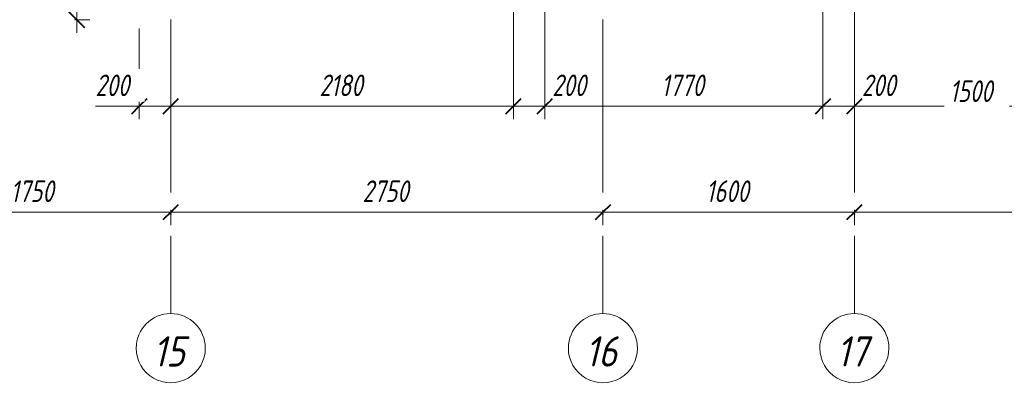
# Model space of a CAD drawing. Header units: millimetres. Extents: x 25602 to 56438, y 6682 to 19066.
# Tile 9 of 15: x 46289 to 52554, y 6682 to 9000. Entities that reach past the tile are written whole.
import ezdxf

# ---------------------------------------------------------------- set-up
doc = ezdxf.new("R2010")
doc.units = ezdxf.units.MM
doc.linetypes.add('ADSK_Линия сетки', pattern=[1375, 1100, -137.5, 0, -137.5])
for name, color, linetype, lineweight in [('A-____-____-DIMS', 211, 'Continuous', 9), ('A-____-____-DIMS-55', 211, 'Continuous', 9), ('S-GRID-____-IDEN', 1, 'Continuous', 20), ('S-GRID-____-OTLN', 1, 'Continuous', 9)]:
    doc.layers.add(name, color=color, linetype=linetype, lineweight=lineweight)
doc.styles.add('GOST Common_I', font='GOST Common Italic.ttf', dxfattribs={"width": 0.9, "height": 192.5})
doc.styles.add('GOST Common_I_1', font='GOST Common Italic.ttf', dxfattribs={"width": 0.8, "height": 137.5})
doc.dimstyles.new('ADSK_Округление_5мм__Узкий_', dxfattribs={"dimscale": 304.8, "dimtxt": 0.453694, "dimasz": 0.324803, "dimexe": 0.270669, "dimexo": 0.000592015, "dimgap": 0.072178, "dimtad": 1, "dimdec": 0, "dimlfac": 304.8, "dimrnd": 5, "dimdsep": 46, "dimtxsty": 'GOST Common_I_1', "dimblk1": 'OBLIQUE', "dimblk2": 'OBLIQUE', "dimsah": 1, "dimcen": 0.09, "dimdle": 0.270669, "dimazin": 0, "dimtfac": 1, "dimtdec": 4, "dimtix": 1, "dimtmove": 1, "dimatfit": 3, "dimfxl": 1, "dimtvp": 1, "dimtfill": 1, "dimtolj": 1, "dimtzin": 0, "dimlwd": 20, "dimlwe": 20, "dimarcsym": 2})
doc.dimstyles.new('ADSK_Округление_5мм__Узкий__1', dxfattribs={"dimscale": 304.8, "dimtxt": 0.453694, "dimasz": 0.324803, "dimexe": 0.270669, "dimexo": 0.000592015, "dimgap": 0.072178, "dimtad": 1, "dimdec": 0, "dimlfac": 304.8, "dimrnd": 5, "dimdsep": 46, "dimtxsty": 'GOST Common_I_1', "dimblk1": 'OBLIQUE', "dimblk2": 'OBLIQUE', "dimsah": 1, "dimcen": 0.09, "dimdle": 0.270669, "dimazin": 0, "dimtfac": 1, "dimtdec": 4, "dimtix": 1, "dimtmove": 0, "dimatfit": 3, "dimfxl": 1, "dimtvp": 1, "dimtfill": 1, "dimtolj": 1, "dimtzin": 0, "dimlwd": 20, "dimlwe": 20, "dimarcsym": 2})
doc.dimstyles.new('ADSK_Округление_5мм__Узкий__2', dxfattribs={"dimscale": 304.8, "dimtxt": 0.453694, "dimasz": 0.324803, "dimexe": 0.270669, "dimexo": 0.000592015, "dimgap": 0.072178, "dimtad": 1, "dimdec": 0, "dimlfac": 304.8, "dimrnd": 5, "dimdsep": 46, "dimtxsty": 'GOST Common_I_1', "dimblk1": 'OBLIQUE', "dimblk2": 'OBLIQUE', "dimsah": 1, "dimcen": 0.09, "dimdle": 0.270669, "dimazin": 0, "dimtfac": 1, "dimtdec": 4, "dimtix": 1, "dimtmove": 2, "dimatfit": 3, "dimfxl": 1, "dimtvp": 1, "dimtfill": 1, "dimtolj": 1, "dimtzin": 0, "dimlwd": 20, "dimlwe": 20, "dimarcsym": 2})

# ---------------------------------------------------------------- blocks, each defined once
blk = doc.blocks.new('Ось сетки - Круг_Ø8 мм-6408-КЖ1_ПЭ_ВЭ8_Опалубка_Стены')
at = {"layer": 'S-GRID-____-IDEN'}
for start, end in [(90, 270), (270, 90)]:
    blk.add_arc((25822.1, 9000), 220, start, end, dxfattribs=at)
blk = doc.blocks.new('DIMBLOCK9-КЖ1_ПЭ_ВЭ8_Опалубка_Стены')
at = {"layer": 'A-____-____-DIMS-55', "lineweight": 40}
for p, q in [((45500, 7776.5), (45450.5, 7727)), ((45500, 7776.5), (45549.5, 7826)), ((47250, 7776.5), (47200.5, 7727)), ((47250, 7776.5), (47299.5, 7826))]:
    blk.add_line(p, q, dxfattribs=at)
at = {"layer": 'A-____-____-DIMS-55', "lineweight": 20}
for p, q in [((45500, 7776.5), (45500, 7791.5)), ((45500, 7776.5), (47250, 7776.5)), ((45500, 7776.5), (45500, 7694)), ((47250, 7776.5), (47250, 7791.5)), ((47250, 7776.5), (47250, 7694))]:
    blk.add_line(p, q, dxfattribs=at)
at = {"layer": 'A-____-____-DIMS-55', "color": 0, "lineweight": 20, "insert": (46230.9, 7978.2), "char_height": 137.5, "width": 345.949, "attachment_point": 1, "line_spacing_factor": 1.022761, "style": 'GOST Common_I_1', "bg_fill": 3, "box_fill_scale": 1.25, "bg_fill_color": 256, "bg_fill_true_color": 13158600, "bg_fill_transparency": 0}
blk.add_mtext('1750', dxfattribs=at)
blk = doc.blocks.new('_Oblique')
at = {"color": 0, "linetype": 'ByBlock', "lineweight": -2}
blk.add_line((-0.5, -0.5), (0.5, 0.5), dxfattribs=at)
blk = doc.blocks.new('DIMBLOCK10-КЖ1_ПЭ_ВЭ8_Опалубка_Стены')
at = {"layer": 'A-____-____-DIMS-55', "lineweight": 40}
for p, q in [((47250, 7776.5), (47200.5, 7727)), ((47250, 7776.5), (47299.5, 7826)), ((50000, 7776.5), (49950.5, 7727)), ((50000, 7776.5), (50049.5, 7826))]:
    blk.add_line(p, q, dxfattribs=at)
at = {"layer": 'A-____-____-DIMS-55', "lineweight": 20}
for p, q in [((47250, 7776.5), (47250, 7791.5)), ((47250, 7776.5), (50000, 7776.5)), ((47250, 7776.5), (47250, 7694)), ((50000, 7776.5), (50000, 7791.5)), ((50000, 7776.5), (50000, 7694))]:
    blk.add_line(p, q, dxfattribs=at)
at = {"layer": 'A-____-____-DIMS-55', "color": 0, "lineweight": 20, "insert": (48470.3, 7978.2), "char_height": 137.5, "width": 371.262, "attachment_point": 1, "line_spacing_factor": 1.022761, "style": 'GOST Common_I_1', "bg_fill": 3, "box_fill_scale": 1.25, "bg_fill_color": 256, "bg_fill_true_color": 13158600, "bg_fill_transparency": 0}
blk.add_mtext('2750', dxfattribs=at)
blk = doc.blocks.new('DIMBLOCK11-КЖ1_ПЭ_ВЭ8_Опалубка_Стены')
at = {"layer": 'A-____-____-DIMS-55', "lineweight": 40}
for p, q in [((50000, 7776.5), (49950.5, 7727)), ((50000, 7776.5), (50049.5, 7826)), ((51600, 7776.5), (51550.5, 7727)), ((51600, 7776.5), (51649.5, 7826))]:
    blk.add_line(p, q, dxfattribs=at)
at = {"layer": 'A-____-____-DIMS-55', "lineweight": 20}
for p, q in [((50000, 7776.5), (50000, 7791.5)), ((50000, 7776.5), (51600, 7776.5)), ((50000, 7776.5), (50000, 7694)), ((51600, 7776.5), (51600, 7791.5)), ((51600, 7776.5), (51600, 7694))]:
    blk.add_line(p, q, dxfattribs=at)
at = {"layer": 'A-____-____-DIMS-55', "color": 0, "lineweight": 20, "insert": (50655.9, 7978.2), "char_height": 137.5, "width": 345.949, "attachment_point": 1, "line_spacing_factor": 1.022761, "style": 'GOST Common_I_1', "bg_fill": 3, "box_fill_scale": 1.25, "bg_fill_color": 256, "bg_fill_true_color": 13158600, "bg_fill_transparency": 0}
blk.add_mtext('1600', dxfattribs=at)
blk = doc.blocks.new('DIMBLOCK12-КЖ1_ПЭ_ВЭ8_Опалубка_Стены')
at = {"layer": 'A-____-____-DIMS-55', "lineweight": 40}
for p, q in [((51600, 7776.5), (51550.5, 7727)), ((51600, 7776.5), (51649.5, 7826)), ((54200, 7776.5), (54150.5, 7727)), ((54200, 7776.5), (54249.5, 7826))]:
    blk.add_line(p, q, dxfattribs=at)
at = {"layer": 'A-____-____-DIMS-55', "lineweight": 20}
for p, q in [((51600, 7776.5), (51600, 7791.5)), ((51600, 7776.5), (54200, 7776.5)), ((51600, 7776.5), (51600, 7694)), ((54200, 7776.5), (54200, 7791.5)), ((54200, 7776.5), (54200, 7694))]:
    blk.add_line(p, q, dxfattribs=at)
at = {"layer": 'A-____-____-DIMS-55', "color": 0, "lineweight": 20, "insert": (52745.3, 7978.2), "char_height": 137.5, "width": 371.262, "attachment_point": 1, "line_spacing_factor": 1.022761, "style": 'GOST Common_I_1', "bg_fill": 3, "box_fill_scale": 1.25, "bg_fill_color": 256, "bg_fill_true_color": 13158600, "bg_fill_transparency": 0}
blk.add_mtext('2600', dxfattribs=at)
blk = doc.blocks.new('DIMBLOCK55-КЖ1_ПЭ_ВЭ8_Опалубка_Стены')
at = {"layer": 'A-____-____-DIMS-55', "lineweight": 40}
for p, q in [((46651.7, 12800), (46602.2, 12849.5)), ((46651.7, 12800), (46701.2, 12750.5)), ((46651.7, 9000), (46602.2, 9049.5)), ((46651.7, 9000), (46701.2, 8950.5))]:
    blk.add_line(p, q, dxfattribs=at)
at = {"layer": 'A-____-____-DIMS-55', "lineweight": 20}
for p, q in [((46651.7, 12800), (46636.7, 12800)), ((46651.7, 8917.5), (46651.7, 12800)), ((46651.7, 12800), (46734.2, 12800)), ((46651.7, 9000), (46636.7, 9000)), ((46651.7, 9000), (46734.2, 9000))]:
    blk.add_line(p, q, dxfattribs=at)
at = {"layer": 'A-____-____-DIMS-55', "color": 0, "lineweight": 20, "insert": (46450, 10745.3), "char_height": 137.5, "width": 371.262, "attachment_point": 1, "rotation": 90, "line_spacing_factor": 1.022761, "style": 'GOST Common_I_1', "bg_fill": 3, "box_fill_scale": 1.25, "bg_fill_color": 256, "bg_fill_true_color": 13158600, "bg_fill_transparency": 0}
blk.add_mtext('3800', dxfattribs=at)
blk = doc.blocks.new('DIMBLOCK75-КЖ1_ПЭ_ВЭ8_Опалубка_Стены')
at = {"layer": 'A-____-____-DIMS-55', "lineweight": 20}
for p, q in [((47050, 8449.7), (47050, 8945)), ((47250, 8449.7), (47250, 8945)), ((46770.6, 8449.7), (47030.2, 8449.7)), ((46967.5, 8449.7), (47250, 8449.7)), ((47030.2, 8449.7), (47150, 8449.7)), ((47050, 8449.7), (47050, 8367.2)), ((47250, 8449.7), (47250, 8367.2))]:
    blk.add_line(p, q, dxfattribs=at)
at = {"layer": 'A-____-____-DIMS-55', "lineweight": 40}
for p, q in [((47050, 8449.7), (47099.5, 8499.2)), ((47250, 8449.7), (47299.5, 8499.2)), ((47050, 8449.7), (47000.5, 8400.2)), ((47250, 8449.7), (47200.5, 8400.2))]:
    blk.add_line(p, q, dxfattribs=at)
at = {"layer": 'A-____-____-DIMS-55', "color": 0, "lineweight": 20, "insert": (46770.6, 8651.4), "char_height": 137.5, "width": 278.447, "attachment_point": 1, "line_spacing_factor": 1.022761, "style": 'GOST Common_I_1', "bg_fill": 3, "box_fill_scale": 1.25, "bg_fill_color": 256, "bg_fill_true_color": 13158600, "bg_fill_transparency": 0}
blk.add_mtext('200', dxfattribs=at)
blk = doc.blocks.new('DIMBLOCK76-КЖ1_ПЭ_ВЭ8_Опалубка_Стены')
at = {"layer": 'A-____-____-DIMS-55', "lineweight": 20}
for p, q in [((49430, 8449.7), (49430, 11535)), ((47250, 8449.7), (47250, 8945)), ((47250, 8449.7), (49430, 8449.7)), ((47250, 8449.7), (47250, 8367.2)), ((49430, 8449.7), (49430, 8367.2))]:
    blk.add_line(p, q, dxfattribs=at)
at = {"layer": 'A-____-____-DIMS-55', "lineweight": 40}
for p, q in [((47250, 8449.7), (47299.5, 8499.2)), ((49430, 8449.7), (49479.5, 8499.2)), ((47250, 8449.7), (47200.5, 8400.2)), ((49430, 8449.7), (49380.5, 8400.2))]:
    blk.add_line(p, q, dxfattribs=at)
at = {"layer": 'A-____-____-DIMS-55', "color": 0, "lineweight": 20, "insert": (48195.9, 8651.4), "char_height": 137.5, "width": 345.949, "attachment_point": 1, "line_spacing_factor": 1.022761, "style": 'GOST Common_I_1', "bg_fill": 3, "box_fill_scale": 1.25, "bg_fill_color": 256, "bg_fill_true_color": 13158600, "bg_fill_transparency": 0}
blk.add_mtext('2180', dxfattribs=at)
blk = doc.blocks.new('DIMBLOCK77-КЖ1_ПЭ_ВЭ8_Опалубка_Стены')
at = {"layer": 'A-____-____-DIMS-55', "lineweight": 20}
for p, q in [((49630, 8449.7), (49630, 11735)), ((49430, 8449.7), (49430, 11535)), ((49430, 8449.7), (49630, 8449.7)), ((49430, 8449.7), (49430, 8367.2)), ((49649.8, 8449.7), (49530, 8449.7)), ((49630, 8449.7), (49630, 8367.2)), ((49909.4, 8449.7), (49649.8, 8449.7))]:
    blk.add_line(p, q, dxfattribs=at)
at = {"layer": 'A-____-____-DIMS-55', "lineweight": 40}
for p, q in [((49430, 8449.7), (49479.5, 8499.2)), ((49630, 8449.7), (49679.5, 8499.2)), ((49430, 8449.7), (49380.5, 8400.2)), ((49630, 8449.7), (49580.5, 8400.2))]:
    blk.add_line(p, q, dxfattribs=at)
at = {"layer": 'A-____-____-DIMS-55', "color": 0, "lineweight": 20, "insert": (49677.3, 8651.4), "char_height": 137.5, "width": 278.447, "attachment_point": 1, "line_spacing_factor": 1.022761, "style": 'GOST Common_I_1', "bg_fill": 3, "box_fill_scale": 1.25, "bg_fill_color": 256, "bg_fill_true_color": 13158600, "bg_fill_transparency": 0}
blk.add_mtext('200', dxfattribs=at)
blk = doc.blocks.new('DIMBLOCK78-КЖ1_ПЭ_ВЭ8_Опалубка_Стены')
at = {"layer": 'A-____-____-DIMS-55', "lineweight": 20}
for p, q in [((49630, 8449.7), (49630, 11735)), ((51400, 8449.7), (51400, 10545)), ((49630, 8449.7), (51400, 8449.7)), ((49630, 8449.7), (49630, 8367.2)), ((51400, 8449.7), (51400, 8367.2))]:
    blk.add_line(p, q, dxfattribs=at)
at = {"layer": 'A-____-____-DIMS-55', "lineweight": 40}
for p, q in [((49630, 8449.7), (49679.5, 8499.2)), ((51400, 8449.7), (51449.5, 8499.2)), ((49630, 8449.7), (49580.5, 8400.2)), ((51400, 8449.7), (51350.5, 8400.2))]:
    blk.add_line(p, q, dxfattribs=at)
at = {"layer": 'A-____-____-DIMS-55', "color": 0, "lineweight": 20, "insert": (50370.9, 8651.4), "char_height": 137.5, "width": 345.949, "attachment_point": 1, "line_spacing_factor": 1.022761, "style": 'GOST Common_I_1', "bg_fill": 3, "box_fill_scale": 1.25, "bg_fill_color": 256, "bg_fill_true_color": 13158600, "bg_fill_transparency": 0}
blk.add_mtext('1770', dxfattribs=at)
blk = doc.blocks.new('DIMBLOCK79-КЖ1_ПЭ_ВЭ8_Опалубка_Стены')
at = {"layer": 'A-____-____-DIMS-55', "lineweight": 20}
for p, q in [((51600, 8449.7), (51600, 10745)), ((51400, 8449.7), (51400, 10545)), ((51400, 8449.7), (51600, 8449.7)), ((51400, 8449.7), (51400, 8367.2)), ((51619.8, 8449.7), (51500, 8449.7)), ((51600, 8449.7), (51600, 8367.2)), ((51879.4, 8449.7), (51619.8, 8449.7))]:
    blk.add_line(p, q, dxfattribs=at)
at = {"layer": 'A-____-____-DIMS-55', "lineweight": 40}
for p, q in [((51400, 8449.7), (51449.5, 8499.2)), ((51600, 8449.7), (51649.5, 8499.2)), ((51400, 8449.7), (51350.5, 8400.2)), ((51600, 8449.7), (51550.5, 8400.2))]:
    blk.add_line(p, q, dxfattribs=at)
at = {"layer": 'A-____-____-DIMS-55', "color": 0, "lineweight": 20, "insert": (51647.3, 8651.4), "char_height": 137.5, "width": 278.447, "attachment_point": 1, "line_spacing_factor": 1.022761, "style": 'GOST Common_I_1', "bg_fill": 3, "box_fill_scale": 1.25, "bg_fill_color": 256, "bg_fill_true_color": 13158600, "bg_fill_transparency": 0}
blk.add_mtext('200', dxfattribs=at)
blk = doc.blocks.new('DIMBLOCK80-КЖ1_ПЭ_ВЭ8_Опалубка_Стены')
at = {"layer": 'A-____-____-DIMS-55', "lineweight": 20}
for p, q in [((51600, 8449.7), (51600, 10745)), ((53100, 8449.7), (53100, 10545)), ((51600, 8449.7), (53100, 8449.7)), ((51600, 8449.7), (51600, 8367.2)), ((53100, 8449.7), (53100, 8367.2))]:
    blk.add_line(p, q, dxfattribs=at)
at = {"layer": 'A-____-____-DIMS-55', "lineweight": 40}
for p, q in [((51600, 8449.7), (51649.5, 8499.2)), ((53100, 8449.7), (53149.5, 8499.2)), ((51600, 8449.7), (51550.5, 8400.2)), ((53100, 8449.7), (53050.5, 8400.2))]:
    blk.add_line(p, q, dxfattribs=at)
at = {"layer": 'A-____-____-DIMS-55', "color": 0, "lineweight": 20, "insert": (52205.9, 8614.5), "char_height": 137.5, "width": 345.949, "attachment_point": 1, "line_spacing_factor": 1.022761, "style": 'GOST Common_I_1', "bg_fill": 3, "box_fill_scale": 1.25, "bg_fill_color": 256, "bg_fill_true_color": 13158600, "bg_fill_transparency": 0}
blk.add_mtext('1500', dxfattribs=at)

msp = doc.modelspace()

# ---------------------------------------------------------------- linework, layer by layer
at = {"layer": 'S-GRID-____-OTLN', "linetype": 'ADSK_Линия сетки'}
for p, q in [((47250, 18626.091), (47250, 7131.6051)), ((50000, 18626.091), (50000, 7131.6051)), ((51600, 18626.091), (51600, 7131.6051))]:
    msp.add_line(p, q, dxfattribs=at)

# ---------------------------------------------------------------- block references
at = {"layer": 'S-GRID-____-IDEN', "rotation": 269.9999999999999}
for p in [(38250, 32733.7406), (41000, 32733.7406), (42600, 32733.7406)]:
    msp.add_blockref('Ось сетки - Круг_Ø8 мм-6408-КЖ1_ПЭ_ВЭ8_Опалубка_Стены', p, dxfattribs=at)

# ---------------------------------------------------------------- texts
at = {"layer": 'S-GRID-____-IDEN', "lineweight": 9, "char_height": 192.5, "width": 265.879659, "attachment_point": 1, "style": 'GOST Common_I'}
for s, insert in [('15', (47137.3494, 6987.1086)), ('16', (49887.3494, 6987.1086)), ('17', (51487.3494, 6987.1086))]:
    msp.add_mtext(s, dxfattribs=dict(at, insert=insert))

# ---------------------------------------------------------------- dimensions: what is measured, and where the dimension line sits
at = {"layer": 'A-____-____-DIMS', "lineweight": 20}
dim = msp.add_linear_dim(base=(46651.6785, 12800.001), p1=(46581.6749, 9000), p2=(46581.6749, 12800.001), angle=90, dimstyle='ADSK_Округление_5мм__Узкий__1', override={"dimpost": '<>', "dimfxl": 3800.001}, dxfattribs=at)
dim.commit()
dim.dimension.update_dxf_attribs({"geometry": 'DIMBLOCK55-КЖ1_ПЭ_ВЭ8_Опалубка_Стены', "text_midpoint": (46560.9285, 10900.0005)})

# ---------------------------------------------------------------- next in the draw order: dimensions: what is measured, and where the dimension line sits
dim = msp.add_linear_dim(base=(47250, 8449.7301), p1=(47050, 9000), p2=(47250, 9000), dimstyle='ADSK_Округление_5мм__Узкий_', override={"dimpost": '<>', "dimfxl": 200}, dxfattribs=at)
dim.commit()
dim.dimension.update_dxf_attribs({"geometry": 'DIMBLOCK75-КЖ1_ПЭ_ВЭ8_Опалубка_Стены', "text_midpoint": (46909.8539, 8559.7524), "dimtype": 160})
dim = msp.add_linear_dim(base=(47250, 7776.5057), p1=(45500, 7846.5092), p2=(47250, 7846.5092), dimstyle='ADSK_Округление_5мм__Узкий__1', override={"dimpost": '<>', "dimfxl": 1750}, dxfattribs=at)
dim.commit()
dim.dimension.update_dxf_attribs({"geometry": 'DIMBLOCK9-КЖ1_ПЭ_ВЭ8_Опалубка_Стены', "text_midpoint": (46375, 7867.2557)})

# ---------------------------------------------------------------- next in the draw order: dimensions: what is measured, and where the dimension line sits
for base, p1, p2, override, picture, middle in [((49429.9995, 8449.7301), (47250, 9000), (49429.9995, 11590.001), {"dimpost": '<>', "dimfxl": 3385.336494}, 'DIMBLOCK76-КЖ1_ПЭ_ВЭ8_Опалубка_Стены', (48339.9998, 8540.4801)), ((50000, 7776.5057), (47250, 7846.5092), (50000, 7846.5092), {"dimpost": '<>', "dimfxl": 2750}, 'DIMBLOCK10-КЖ1_ПЭ_ВЭ8_Опалубка_Стены', (48625, 7867.2557))]:
    dim = msp.add_linear_dim(base=base, p1=p1, p2=p2, dimstyle='ADSK_Округление_5мм__Узкий__1', override=override, dxfattribs=at)
    dim.commit()
    dim.dimension.update_dxf_attribs({"geometry": picture, "text_midpoint": middle})

# ---------------------------------------------------------------- next in the draw order: dimensions: what is measured, and where the dimension line sits
dim = msp.add_linear_dim(base=(49629.9995, 8449.7301), p1=(49429.9995, 11590.001), p2=(49629.9995, 11790.001), dimstyle='ADSK_Округление_5мм__Узкий_', override={"dimpost": '<>', "dimfxl": 282.842712}, dxfattribs=at)
dim.commit()
dim.dimension.update_dxf_attribs({"geometry": 'DIMBLOCK77-КЖ1_ПЭ_ВЭ8_Опалубка_Стены', "text_midpoint": (49816.5534, 8559.7524), "dimtype": 160})
dim = msp.add_linear_dim(base=(51600, 7776.5057), p1=(50000, 7846.5092), p2=(51600, 7846.5092), dimstyle='ADSK_Округление_5мм__Узкий__1', override={"dimpost": '<>', "dimfxl": 1600}, dxfattribs=at)
dim.commit()
dim.dimension.update_dxf_attribs({"geometry": 'DIMBLOCK11-КЖ1_ПЭ_ВЭ8_Опалубка_Стены', "text_midpoint": (50800, 7868.1411)})

# ---------------------------------------------------------------- next in the draw order: dimensions: what is measured, and where the dimension line sits
for base, p1, p2, override, picture, middle in [((51400, 8449.7301), (49629.9995, 11790.001), (51400, 10600.0013), {"dimpost": '<>', "dimfxl": 2132.838727}, 'DIMBLOCK78-КЖ1_ПЭ_ВЭ8_Опалубка_Стены', (50514.9998, 8540.4801)), ((54200, 7776.5057), (51600, 7846.5092), (54200, 7846.5092), {"dimpost": '<>', "dimfxl": 2600}, 'DIMBLOCK12-КЖ1_ПЭ_ВЭ8_Опалубка_Стены', (52900, 7868.1411))]:
    dim = msp.add_linear_dim(base=base, p1=p1, p2=p2, dimstyle='ADSK_Округление_5мм__Узкий__1', override=override, dxfattribs=at)
    dim.commit()
    dim.dimension.update_dxf_attribs({"geometry": picture, "text_midpoint": middle})

# ---------------------------------------------------------------- next in the draw order: dimensions: what is measured, and where the dimension line sits
dim = msp.add_linear_dim(base=(51600, 8449.7301), p1=(51400, 10600.0013), p2=(51600, 10800.0013), dimstyle='ADSK_Округление_5мм__Узкий_', override={"dimpost": '<>', "dimfxl": 282.842712}, dxfattribs=at)
dim.commit()
dim.dimension.update_dxf_attribs({"geometry": 'DIMBLOCK79-КЖ1_ПЭ_ВЭ8_Опалубка_Стены', "text_midpoint": (51786.5539, 8559.7524), "dimtype": 160})

# ---------------------------------------------------------------- next in the draw order: dimensions: what is measured, and where the dimension line sits
dim = msp.add_linear_dim(base=(53100, 8449.7301), p1=(51600, 10800.0013), p2=(53100, 10600.0013), dimstyle='ADSK_Округление_5мм__Узкий__2', override={"dimpost": '<>', "dimfxl": 1513.274595}, dxfattribs=at)
dim.commit()
dim.dimension.update_dxf_attribs({"geometry": 'DIMBLOCK80-КЖ1_ПЭ_ВЭ8_Опалубка_Стены', "text_midpoint": (52378.8291, 8522.8199), "dimtype": 160})

doc.saveas('drawing.dxf')
